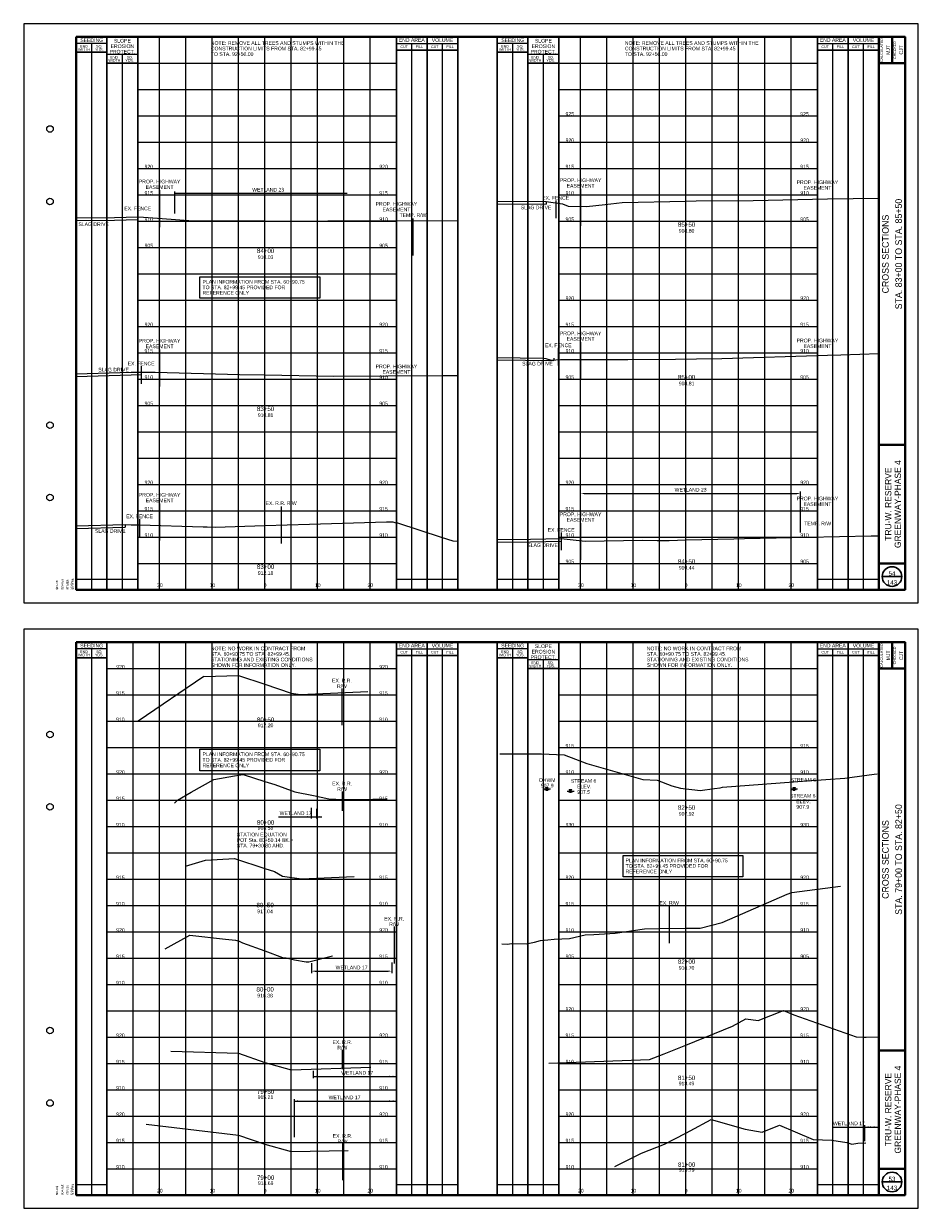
# Paper-space layout 'Layout1' of a CAD drawing. Header units: feet. Extents: x -1005 to 2379, y -670 to 6548.
# Tile 20 of 69: x -10 to 160, y 1608 to 1832. Entities that reach past the tile are written whole.
import ezdxf
from ezdxf.enums import TextEntityAlignment as Align

# ---------------------------------------------------------------- set-up
doc = ezdxf.new("R2010")
doc.units = ezdxf.units.FT
doc.header["$LTSCALE"] = 5
doc.header["$MEASUREMENT"] = 0
for name, pattern in [('DGN Style 2', [150.837143, 90.502286, -60.334857]), ('DGN Style 3', [211.172, 150.837143, -60.334857]), ('DGN Style 5', [105.586, 45.251143, -60.334857]), ('esmtmppr', [5.45, 1, -0.225, -0.225, 4]), ('esmtrrex', [4.75, 0.8, -0.325, -0.325, 0.8, -0.3, 0.8, -0.3, 0.8, -0.3]), ('esmtshpr', [5.35, 1, -0.175, -0.175, 4]), ('fenceex', [1, 0.85, -0.075, -0.075]), ('rowex', [4.85, 0.8, -0.375, -0.375, 0.8, -0.3, 0.8, -0.3, 0.8, -0.3])]:
    doc.linetypes.add(name, pattern=pattern)
for name, color, linetype, lineweight in [('DR_X_Storm_Sewer', 151, 'DGN Style 5', 0), ('DR_X_Text', 7, 'Continuous', 0), ('EV_Ecological_Text', 7, 'Continuous', 13), ('PV_X_Driveway', 7, 'DGN Style 5', 0), ('RD_X_Fence', 230, 'fenceex', 0), ('RW_P_Esmt_SH', 193, 'esmtshpr', 40), ('RW_P_Esmt_TMP', 193, 'esmtmppr', 40), ('RW_X_Esmt_RR', 6, 'esmtrrex', 30), ('RW_X_Fee_RW', 6, 'rowex', 30), ('SH_Border', 7, 'Continuous', 40), ('SH_Data', 7, 'Continuous', 0), ('SH_Major_Grid_Line', 254, 'Continuous', 13), ('SH_Text', 7, 'Continuous', 13), ('TX_P_5', 7, 'Continuous', 13), ('TX_P_Misc', 7, 'Continuous', 13), ('TX_X_5', 7, 'Continuous', 0), ('XS_X_Ground_Line', 3, 'DGN Style 2', 13)]:
    doc.layers.add(name, color=color, linetype=linetype, lineweight=lineweight)
doc.layers.add('SH_Cut_Line', color=7, linetype='DGN Style 3', lineweight=0, plot=False)
doc.styles.add('Slanted-Normal LS 0.50', font='font31.shx', dxfattribs={"height": 0.14})
doc.styles.add('Slanted-Normal LS 0.50_0', font='font31.shx')
doc.styles.add('Slanted-Sub Title', font='font31.shx', dxfattribs={"height": 0.17})
doc.styles.add('Style-CHAR_FAST_FONT', font='CHAR_FAST_FONT.shx')
doc.styles.add('Style-FONT1', font='FONT1.shx')
doc.styles.add('Style-font30', font='font30.shx')
doc.styles.add('Style-font31', font='font31.shx')
doc.styles.add('Style-font70', font='font70.shx')
doc.dimstyles.new('Dec-1  Slanted', dxfattribs={"dimtxt": 0.14, "dimasz": 0.14, "dimexe": 0.07, "dimexo": 0.07, "dimgap": 0.07, "dimtad": 1, "dimdec": 1, "dimzin": 3, "dimdsep": 46, "dimtxsty": 'Slanted-Normal LS 0.50', "dimcen": 0.09, "dimclrd": 97, "dimclre": 97, "dimclrt": 7, "dimadec": 1, "dimazin": 3, "dimtfac": 1, "dimtdec": 1, "dimtofl": 0, "dimtmove": 1, "dimatfit": 1, "dimfxl": 1, "dimtzin": 3, "dimlwd": 0, "dimlwe": 0, "dimarcsym": 0})
doc.dimstyles.get("Standard").update_dxf_attribs({"dimtxt": 0.18, "dimasz": 0.18, "dimexe": 0.18, "dimexo": 0.0625, "dimgap": 0.09, "dimtad": 0, "dimtih": 1, "dimtoh": 1, "dimdec": 4, "dimzin": 0, "dimdsep": 46, "dimtxsty": 'Standard', "dimcen": 0.09, "dimadec": 0, "dimazin": 0, "dimtfac": 1, "dimtdec": 4, "dimtofl": 0, "dimtmove": 0, "dimatfit": 3, "dimfxl": 1, "dimtolj": 1, "dimtzin": 0, "dimarcsym": 0})

# ---------------------------------------------------------------- blocks, each defined once
blk = doc.blocks.new('STAMP')
at = {"layer": 'TX_P_Misc', "linetype": 'Continuous', "lineweight": 13, "style": 'Style-CHAR_FAST_FONT'}
for s, p in [('$FILE$', (-0.773, 0)), ('$DATE$', (-0.573, 0)), ('$TIME$', (-0.373, 0)), ('$USER$', (-0.173, 0))]:
    blk.add_text(s, height=0.078, rotation=90, dxfattribs=at).set_placement(p, align=Align.TOP_LEFT)
blk = doc.blocks.new('XS POINT_120')
at = {"layer": 'RW_X_Esmt_RR', "linetype": 'DGN Style 3', "lineweight": 0}
blk.add_line((0, 3.5), (0, -3.5), dxfattribs=at)
blk = doc.blocks.new('XS POINT_121')
at = {"layer": 'RW_X_Esmt_RR', "linetype": 'DGN Style 3', "lineweight": 0}
blk.add_line((0, 3.5), (0, -3.5), dxfattribs=at)
blk = doc.blocks.new('XS POINT_436')
at = {"layer": 'RW_X_Esmt_RR', "linetype": 'DGN Style 3', "lineweight": 0}
blk.add_line((0, 3.5), (0, -3.5), dxfattribs=at)
blk = doc.blocks.new('*D956')
at = {"layer": 'Defpoints', "color": 0, "linetype": 'Continuous', "transparency": 16777216}
for p in [(44.66, 1654.43), (59.96, 1654.55), (59.96, 1652.54)]:
    blk.add_point(p, dxfattribs=at)
at = {"layer": 'EV_Ecological_Text', "color": 97, "linetype": 'Continuous', "lineweight": 0, "transparency": 16777216}
for p, q in [((44.66, 1654.08), (44.66, 1652.19)), ((59.96, 1654.2), (59.96, 1652.19))]:
    blk.add_line(p, q, dxfattribs=at)
at = {"layer": 'EV_Ecological_Text', "color": 0, "linetype": 'Continuous', "lineweight": -2, "transparency": 16777216}
blk.add_line((45.36, 1652.54), (59.26, 1652.54), dxfattribs=at)
at = {"layer": 'EV_Ecological_Text', "color": 0, "linetype": 'Continuous', "transparency": 16777216}
for points in [[(45.36, 1652.66), (45.36, 1652.43), (44.66, 1652.54)], [(59.26, 1652.66), (59.26, 1652.43), (59.96, 1652.54)]]:
    blk.add_solid(points, dxfattribs=at)
at = {"layer": 'EV_Ecological_Text', "color": 7, "linetype": 'Continuous', "lineweight": 0, "transparency": 16777216, "insert": (52.31, 1653.24), "char_height": 0.7, "attachment_point": 5, "style": 'Slanted-Normal LS 0.50_0'}
blk.add_mtext('WETLAND 17', dxfattribs=at)
blk = doc.blocks.new('XS POINT_476')
at = {"layer": 'RW_X_Fee_RW', "linetype": 'DGN Style 3', "lineweight": 0}
blk.add_line((0, 3.5), (0, -3.5), dxfattribs=at)
blk = doc.blocks.new('WSELEV_11')
at = {"layer": 'DR_X_Storm_Sewer', "linetype": 'Continuous'}
for p, q in [((-0.135, 0), (0.135, 0)), ((0, 0), (-0.053, 0.053)), ((-0.053, 0.053), (0.053, 0.053)), ((0, 0), (0.053, 0.053)), ((-0.085, -0.025), (0.085, -0.025)), ((-0.035, -0.05), (0.035, -0.05))]:
    blk.add_line(p, q, dxfattribs=at)
blk = doc.blocks.new('WSELEV_12')
at = {"layer": 'DR_X_Storm_Sewer', "linetype": 'Continuous'}
for p, q in [((-0.135, 0), (0.135, 0)), ((0, 0), (-0.053, 0.053)), ((-0.053, 0.053), (0.053, 0.053)), ((0, 0), (0.053, 0.053)), ((-0.085, -0.025), (0.085, -0.025)), ((-0.035, -0.05), (0.035, -0.05))]:
    blk.add_line(p, q, dxfattribs=at)
blk = doc.blocks.new('WSELEV_13')
at = {"layer": 'DR_X_Storm_Sewer', "linetype": 'Continuous'}
for p, q in [((-0.135, 0), (0.135, 0)), ((0, 0), (-0.053, 0.053)), ((-0.053, 0.053), (0.053, 0.053)), ((0, 0), (0.053, 0.053)), ((-0.085, -0.025), (0.085, -0.025)), ((-0.035, -0.05), (0.035, -0.05))]:
    blk.add_line(p, q, dxfattribs=at)
blk = doc.blocks.new('XS POINT_477')
at = {"layer": 'RW_X_Esmt_RR', "linetype": 'DGN Style 3', "lineweight": 0}
blk.add_line((0, 3.5), (0, -3.5), dxfattribs=at)
blk = doc.blocks.new('XS POINT_478')
at = {"layer": 'RW_P_Esmt_SH', "linetype": 'Continuous', "lineweight": 13}
blk.add_line((0, 3.5), (0, -3.5), dxfattribs=at)
blk = doc.blocks.new('XS POINT_479')
at = {"layer": 'RW_P_Esmt_SH', "linetype": 'Continuous', "lineweight": 13}
blk.add_line((0, 3.5), (0, -3.5), dxfattribs=at)
blk = doc.blocks.new('XS POINT_480')
at = {"layer": 'RW_P_Esmt_SH', "linetype": 'Continuous', "lineweight": 13}
blk.add_line((0, 3.5), (0, -3.5), dxfattribs=at)
blk = doc.blocks.new('XS POINT_481')
at = {"layer": 'RW_P_Esmt_TMP', "linetype": 'Continuous', "lineweight": 13}
blk.add_line((0, 3.5), (0, -3.5), dxfattribs=at)
blk = doc.blocks.new('XS POINT_482')
at = {"layer": 'RW_P_Esmt_SH', "linetype": 'Continuous', "lineweight": 13}
blk.add_line((0, 3.5), (0, -3.5), dxfattribs=at)
blk = doc.blocks.new('XS POINT_483')
at = {"layer": 'RW_P_Esmt_SH', "linetype": 'Continuous', "lineweight": 13}
blk.add_line((0, 3.5), (0, -3.5), dxfattribs=at)
blk = doc.blocks.new('XS POINT_484')
at = {"layer": 'RW_P_Esmt_TMP', "linetype": 'Continuous', "lineweight": 13}
blk.add_line((0, 3.5), (0, -3.5), dxfattribs=at)
blk = doc.blocks.new('XS POINT_485')
at = {"layer": 'RW_P_Esmt_SH', "linetype": 'Continuous', "lineweight": 13}
blk.add_line((0, 3.5), (0, -3.5), dxfattribs=at)
blk = doc.blocks.new('XS POINT_486')
at = {"layer": 'RW_P_Esmt_SH', "linetype": 'Continuous', "lineweight": 13}
blk.add_line((0, 3.5), (0, -3.5), dxfattribs=at)
blk = doc.blocks.new('*D1021')
at = {"layer": 'Defpoints', "color": 0, "linetype": 'Continuous', "transparency": 16777216}
for p in [(137.63, 1743.28), (137.63, 1735.53), (95.83, 1734.55)]:
    blk.add_point(p, dxfattribs=at)
at = {"layer": 'EV_Ecological_Text', "color": 97, "linetype": 'Continuous', "lineweight": 0, "transparency": 16777216}
for p, q in [((95.83, 1734.9), (95.83, 1743.63)), ((96.53, 1743.28), (136.93, 1743.28)), ((137.63, 1735.88), (137.63, 1743.63))]:
    blk.add_line(p, q, dxfattribs=at)
at = {"layer": 'EV_Ecological_Text', "color": 97, "linetype": 'Continuous', "transparency": 16777216}
for points in [[(96.53, 1743.39), (96.53, 1743.16), (95.83, 1743.28)], [(136.93, 1743.39), (136.93, 1743.16), (137.63, 1743.28)]]:
    blk.add_solid(points, dxfattribs=at)
at = {"layer": 'EV_Ecological_Text', "color": 7, "linetype": 'Continuous', "lineweight": 0, "transparency": 16777216, "insert": (116.73, 1743.98), "char_height": 0.7, "attachment_point": 5, "style": 'Slanted-Normal LS 0.50_0'}
blk.add_mtext('WETLAND 23', dxfattribs=at)
blk = doc.blocks.new('XS POINT_487')
at = {"layer": 'RW_P_Esmt_SH', "linetype": 'Continuous', "lineweight": 13}
blk.add_line((0, 3.5), (0, -3.5), dxfattribs=at)
blk = doc.blocks.new('XS POINT_488')
at = {"layer": 'RW_P_Esmt_SH', "linetype": 'Continuous', "lineweight": 13}
blk.add_line((0, 3.5), (0, -3.5), dxfattribs=at)
blk = doc.blocks.new('XS POINT_489')
at = {"layer": 'RW_P_Esmt_SH', "linetype": 'Continuous', "lineweight": 13}
blk.add_line((0, 3.5), (0, -3.5), dxfattribs=at)
blk = doc.blocks.new('XS POINT_490')
at = {"layer": 'RW_P_Esmt_SH', "linetype": 'Continuous', "lineweight": 13}
blk.add_line((0, 3.5), (0, -3.5), dxfattribs=at)

psp = doc.layouts.get("Layout1")

# ---------------------------------------------------------------- linework, layer by layer
at = {"layer": 'EV_Ecological_Text', "color": 97, "linetype": 'Continuous', "lineweight": 0}
for p, q in [((18.71, 1796.47), (18.71, 1800.62)), ((51.44, 1800.27), (18.71, 1800.27)), ((44.63, 1683.55), (44.63, 1681.51)), ((45.63, 1683.35), (45.63, 1681.51)), ((38.45, 1681.86), (46.63, 1681.86)), ((45.03, 1633.58), (45.03, 1632.19)), ((45.03, 1632.54), (60.83, 1632.54)), ((41.43, 1620.99), (41.43, 1628.22)), ((41.43, 1627.87), (60.83, 1627.87)), ((143.75, 1622.93), (152.23, 1622.93)), ((149.86, 1620.25), (149.86, 1623.28))]:
    psp.add_line(p, q, dxfattribs=at)
at = {"layer": 'EV_Ecological_Text', "color": 4, "linetype": 'Continuous', "lineweight": 0}
for points in [[(19.41, 1800.13), (18.71, 1800.27), (19.41, 1800.41)], [(46.33, 1681.72), (45.63, 1681.86), (46.33, 1682)], [(45.73, 1632.4), (45.03, 1632.54), (45.73, 1632.68)], [(42.13, 1627.73), (41.43, 1627.87), (42.13, 1628.01)], [(150.56, 1622.79), (149.86, 1622.93), (150.56, 1623.07)]]:
    psp.add_solid(points, dxfattribs=at)
at = {"layer": 'EV_Ecological_Text', "color": 4, "linetype": 'Continuous', "lineweight": 0, "extrusion": (0, 0, -1)}
for points in [[(-50.04, 1800.41), (-50.74, 1800.27), (-50.04, 1800.13)], [(-50.74, 1800.41), (-51.44, 1800.27), (-50.74, 1800.13)], [(-43.93, 1682), (-44.63, 1681.86), (-43.93, 1681.72)], [(-59.43, 1632.68), (-60.13, 1632.54), (-59.43, 1632.4)], [(-60.13, 1632.68), (-60.83, 1632.54), (-60.13, 1632.4)], [(-59.43, 1628.01), (-60.13, 1627.87), (-59.43, 1627.73)], [(-60.13, 1628.01), (-60.83, 1627.87), (-60.13, 1627.73)], [(-150.83, 1623.07), (-151.53, 1622.93), (-150.83, 1622.79)], [(-151.53, 1623.07), (-152.23, 1622.93), (-151.53, 1622.79)]]:
    psp.add_solid(points, dxfattribs=at)
at = {"layer": 'PV_X_Driveway'}
for p, q in [((89.31, 1798.7), (89.31, 1798.2)), ((11.67, 1795.81), (11.67, 1795.31)), ((90.74, 1769), (90.74, 1768.5)), ((12.31, 1766.34), (12.31, 1765.84)), ((9.26, 1737.39), (9.26, 1736.89)), ((92.12, 1734.74), (92.12, 1734.24))]:
    psp.add_line(p, q, dxfattribs=at)
at = {"layer": 'PV_X_Driveway', "flags": 128}
for points in [[(80, 1798.3), (89.31, 1798.2)], [(0, 1795.12), (7.23, 1795.2), (11.67, 1795.31), (11.67, 1795.31)], [(80, 1768.63), (90.74, 1768.5), (90.74, 1768.5)], [(0, 1765.51), (10.44, 1765.81), (12.31, 1765.84)], [(0, 1736.61), (9.26, 1736.89), (9.26, 1736.89)], [(80, 1734.05), (86.31, 1734.09), (92.12, 1734.24), (92.12, 1734.24)]]:
    psp.add_lwpolyline(points, dxfattribs=at)
at = {"layer": 'RD_X_Fence'}
for p, q in [((91.09, 1798.91), (91.09, 1795.57)), ((11.67, 1796.9), (11.67, 1793.56)), ((91.57, 1770.91), (91.57, 1767.56)), ((12.31, 1767.44), (12.31, 1764.1)), ((12.02, 1738.42), (12.02, 1735.08)), ((92.12, 1735.84), (92.12, 1732.5))]:
    psp.add_line(p, q, dxfattribs=at)
at = {"layer": 'RW_X_Esmt_RR', "linetype": 'DGN Style 3', "lineweight": 0}
for p, q in [((50.51, 1686.69), (50.51, 1683.01)), ((50.55, 1637.59), (50.55, 1633.91))]:
    psp.add_line(p, q, dxfattribs=at)
at = {"layer": 'SH_Border', "color": 7, "linetype": 'Continuous', "lineweight": 40}
for p, q in [((152.5, 1725), (152.5, 1830)), ((155, 1830), (155, 1825)), ((152.5, 1825), (157.5, 1825)), ((152.5, 1752.5), (157.5, 1752.5)), ((152.5, 1730), (157.5, 1730)), ((152.5, 1610), (152.5, 1715)), ((155, 1715), (155, 1710)), ((152.5, 1710), (157.5, 1710)), ((152.5, 1637.5), (157.5, 1637.5)), ((152.5, 1615), (157.5, 1615))]:
    psp.add_line(p, q, dxfattribs=at)
at = {"layer": 'SH_Border', "color": 7, "linetype": 'Continuous', "lineweight": 40, "flags": 128}
for points in [[(0, 1830), (157.5, 1830), (157.5, 1725), (0, 1725), (0, 1830)], [(0, 1715), (157.5, 1715), (157.5, 1610), (0, 1610), (0, 1715)]]:
    psp.add_lwpolyline(points, close=True, dxfattribs=at)
at = {"layer": 'SH_Border', "color": 7, "linetype": 'Continuous', "lineweight": 0}
for centre in [(-5, 1812.5), (-5, 1798.75), (-5, 1756.25), (-5, 1742.5), (-5, 1697.5), (-5, 1683.75), (-5, 1641.25), (-5, 1627.5)]:
    psp.add_circle(centre, 0.625, dxfattribs=at)
at = {"layer": 'SH_Cut_Line', "color": 7, "linetype": 'DGN Style 3', "lineweight": 0, "flags": 128}
for points in [[(-10, 1722.5), (160, 1722.5), (160, 1832.5), (-10, 1832.5), (-10, 1722.5)], [(-10, 1607.5), (160, 1607.5), (160, 1717.5), (-10, 1717.5), (-10, 1607.5)]]:
    psp.add_lwpolyline(points, close=True, dxfattribs=at)
at = {"layer": 'SH_Data', "color": 7, "linetype": 'Continuous', "lineweight": 30}
for p, q in [((5.83, 1725), (5.83, 1830)), ((11.66, 1725), (11.66, 1830)), ((60.83, 1725), (60.83, 1830)), ((66.67, 1725), (66.67, 1830)), ((72.5, 1725), (72.5, 1830)), ((80, 1725), (80, 1830)), ((85.83, 1725), (85.83, 1830)), ((91.66, 1725), (91.66, 1830)), ((140.83, 1725), (140.83, 1830)), ((146.67, 1725), (146.67, 1830)), ((5.83, 1827.08), (0, 1827.08)), ((60.83, 1827.5), (72.5, 1827.5)), ((85.83, 1827.08), (80, 1827.08)), ((140.83, 1827.5), (152.5, 1827.5)), ((11.66, 1825), (5.83, 1825)), ((91.66, 1825), (85.83, 1825)), ((153.12, 1727.5), (156.88, 1727.5)), ((5.83, 1610), (5.83, 1715)), ((60.83, 1610), (60.83, 1715)), ((66.67, 1610), (66.67, 1715)), ((72.5, 1610), (72.5, 1715)), ((80, 1610), (80, 1715)), ((85.83, 1610), (85.83, 1715)), ((91.66, 1610), (91.66, 1715)), ((140.83, 1610), (140.83, 1715)), ((146.67, 1610), (146.67, 1715)), ((60.83, 1712.5), (72.5, 1712.5)), ((140.83, 1712.5), (152.5, 1712.5)), ((5.83, 1712.08), (0, 1712.08)), ((85.83, 1712.08), (80, 1712.08)), ((91.66, 1710), (85.83, 1710)), ((153.12, 1612.5), (156.88, 1612.5))]:
    psp.add_line(p, q, dxfattribs=at)
at = {"layer": 'SH_Data', "color": 7, "linetype": 'Continuous', "lineweight": 0}
for p, q in [((5.83, 1828.75), (0, 1828.75)), ((60.83, 1828.75), (72.5, 1828.75)), ((85.83, 1828.75), (80, 1828.75)), ((140.83, 1828.75), (152.5, 1828.75)), ((11.66, 1826.67), (5.83, 1826.67)), ((91.66, 1826.67), (85.83, 1826.67)), ((5.83, 1713.75), (0, 1713.75)), ((60.83, 1713.75), (72.5, 1713.75)), ((85.83, 1713.75), (80, 1713.75)), ((140.83, 1713.75), (152.5, 1713.75)), ((91.66, 1711.67), (85.83, 1711.67))]:
    psp.add_line(p, q, dxfattribs=at)
at = {"layer": 'SH_Data', "color": 7, "linetype": 'Continuous', "lineweight": 13}
for p, q in [((2.92, 1725), (2.92, 1828.75)), ((63.75, 1725), (63.75, 1828.75)), ((69.58, 1725), (69.58, 1828.75)), ((82.92, 1725), (82.92, 1828.75)), ((143.75, 1725), (143.75, 1828.75)), ((149.58, 1725), (149.58, 1828.75)), ((8.75, 1725), (8.75, 1826.67)), ((88.75, 1725), (88.75, 1826.67)), ((0, 1727), (11.66, 1727)), ((60.83, 1727), (72.5, 1727)), ((80, 1727), (91.66, 1727)), ((140.83, 1727), (152.5, 1727)), ((2.92, 1610), (2.92, 1713.75)), ((63.75, 1610), (63.75, 1713.75)), ((69.58, 1610), (69.58, 1713.75)), ((82.92, 1610), (82.92, 1713.75)), ((143.75, 1610), (143.75, 1713.75)), ((149.58, 1610), (149.58, 1713.75)), ((88.75, 1610), (88.75, 1711.67)), ((0, 1612), (5.83, 1612)), ((60.83, 1612), (72.5, 1612)), ((80, 1612), (91.66, 1612)), ((140.83, 1612), (152.5, 1612))]:
    psp.add_line(p, q, dxfattribs=at)
at = {"layer": 'SH_Data', "color": 7, "linetype": 'Continuous', "lineweight": 30}
for centre in [(155, 1727.5), (155, 1612.5)]:
    psp.add_circle(centre, 1.87, dxfattribs=at)
at = {"layer": 'SH_Major_Grid_Line', "color": 254, "linetype": 'Continuous', "lineweight": 13}
for p, q in [((15.83, 1725), (15.83, 1830)), ((20.83, 1725), (20.83, 1830)), ((25.83, 1725), (25.83, 1830)), ((30.83, 1725), (30.83, 1830)), ((35.83, 1725), (35.83, 1830)), ((40.83, 1725), (40.83, 1830)), ((45.83, 1725), (45.83, 1830)), ((50.83, 1725), (50.83, 1830)), ((55.83, 1725), (55.83, 1830)), ((95.83, 1725), (95.83, 1830)), ((100.83, 1725), (100.83, 1830)), ((105.83, 1725), (105.83, 1830)), ((110.83, 1725), (110.83, 1830)), ((115.83, 1725), (115.83, 1830)), ((120.83, 1725), (120.83, 1830)), ((125.83, 1725), (125.83, 1830)), ((130.83, 1725), (130.83, 1830)), ((135.83, 1725), (135.83, 1830)), ((11.66, 1825), (60.83, 1825)), ((91.66, 1825), (140.83, 1825)), ((11.66, 1820), (60.83, 1820)), ((91.66, 1820), (140.83, 1820)), ((11.66, 1815), (60.83, 1815)), ((91.66, 1815), (140.83, 1815)), ((11.66, 1810), (60.83, 1810)), ((91.66, 1810), (140.83, 1810)), ((11.66, 1805), (60.83, 1805)), ((91.66, 1805), (140.83, 1805)), ((11.66, 1800), (60.83, 1800)), ((91.66, 1800), (140.83, 1800)), ((11.66, 1795), (60.83, 1795)), ((91.66, 1795), (140.83, 1795)), ((11.66, 1790), (60.83, 1790)), ((91.66, 1790), (140.83, 1790)), ((11.66, 1785), (60.83, 1785)), ((91.66, 1785), (140.83, 1785)), ((11.66, 1780), (60.83, 1780)), ((91.66, 1780), (140.83, 1780)), ((11.66, 1775), (60.83, 1775)), ((91.66, 1775), (140.83, 1775)), ((11.66, 1770), (60.83, 1770)), ((91.66, 1770), (140.83, 1770)), ((11.66, 1765), (60.83, 1765)), ((91.66, 1765), (140.83, 1765)), ((11.66, 1760), (60.83, 1760)), ((91.66, 1760), (140.83, 1760)), ((11.66, 1755), (60.83, 1755)), ((91.66, 1755), (140.83, 1755)), ((11.66, 1750), (60.83, 1750)), ((91.66, 1750), (140.83, 1750)), ((11.66, 1745), (60.83, 1745)), ((91.66, 1745), (140.83, 1745)), ((11.66, 1740), (60.83, 1740)), ((91.66, 1740), (140.83, 1740)), ((11.66, 1735), (60.83, 1735)), ((91.66, 1735), (140.83, 1735)), ((11.66, 1730), (60.83, 1730)), ((91.66, 1730), (140.83, 1730)), ((10.83, 1610), (10.83, 1715)), ((15.83, 1610), (15.83, 1715)), ((20.83, 1610), (20.83, 1715)), ((25.83, 1610), (25.83, 1715)), ((30.83, 1610), (30.83, 1715)), ((35.83, 1610), (35.83, 1715)), ((40.83, 1610), (40.83, 1715)), ((45.83, 1610), (45.83, 1715)), ((50.83, 1610), (50.83, 1715)), ((55.83, 1610), (55.83, 1715)), ((95.83, 1610), (95.83, 1715)), ((100.83, 1610), (100.83, 1715)), ((105.83, 1610), (105.83, 1715)), ((110.83, 1610), (110.83, 1715)), ((115.83, 1610), (115.83, 1715)), ((120.83, 1610), (120.83, 1715)), ((125.83, 1610), (125.83, 1715)), ((130.83, 1610), (130.83, 1715)), ((135.83, 1610), (135.83, 1715)), ((5.83, 1710), (60.83, 1710)), ((91.66, 1710), (140.83, 1710)), ((5.83, 1705), (60.83, 1705)), ((91.66, 1705), (140.83, 1705)), ((5.83, 1700), (60.83, 1700)), ((91.66, 1700), (140.83, 1700)), ((5.83, 1695), (60.83, 1695)), ((91.66, 1695), (140.83, 1695)), ((5.83, 1690), (60.83, 1690)), ((91.66, 1690), (140.83, 1690)), ((5.83, 1685), (60.83, 1685)), ((91.66, 1685), (140.83, 1685)), ((5.83, 1680), (60.83, 1680)), ((91.66, 1680), (140.83, 1680)), ((5.83, 1675), (60.83, 1675)), ((91.66, 1675), (140.83, 1675)), ((5.83, 1670), (60.83, 1670)), ((91.66, 1670), (140.83, 1670)), ((5.83, 1665), (60.83, 1665)), ((91.66, 1665), (140.83, 1665)), ((5.83, 1660), (60.83, 1660)), ((91.66, 1660), (140.83, 1660)), ((5.83, 1655), (60.83, 1655)), ((91.66, 1655), (140.83, 1655)), ((5.83, 1650), (60.83, 1650)), ((91.66, 1650), (140.83, 1650)), ((5.83, 1645), (60.83, 1645)), ((91.66, 1645), (140.83, 1645)), ((5.83, 1640), (60.83, 1640)), ((91.66, 1640), (140.83, 1640)), ((5.83, 1635), (60.83, 1635)), ((91.66, 1635), (140.83, 1635)), ((5.83, 1630), (60.83, 1630)), ((91.66, 1630), (140.83, 1630)), ((5.83, 1625), (60.83, 1625)), ((91.66, 1625), (140.83, 1625)), ((5.83, 1620), (60.83, 1620)), ((91.66, 1620), (140.83, 1620)), ((5.83, 1615), (60.83, 1615)), ((91.66, 1615), (140.83, 1615))]:
    psp.add_line(p, q, dxfattribs=at)
at = {"layer": 'TX_P_5', "flags": 128}
for points in [[(23.5, 1784.44), (46.27, 1784.44), (46.27, 1780.35), (23.5, 1780.35), (23.5, 1784.44)], [(23.5, 1694.7), (46.27, 1694.7), (46.27, 1690.61), (23.5, 1690.61), (23.5, 1694.7)], [(103.89, 1674.53), (126.66, 1674.53), (126.66, 1670.45), (103.89, 1670.45), (103.89, 1674.53)]]:
    psp.add_lwpolyline(points, close=True, dxfattribs=at)
at = {"layer": 'XS_X_Ground_Line'}
psp.add_line((24.22, 1708.51), (11.78, 1700.01), dxfattribs=at)
at = {"layer": 'XS_X_Ground_Line', "flags": 128}
for points in [[(80, 1798.8), (89.31, 1798.7), (92.39, 1798.27), (93.44, 1797.85), (96.92, 1797.76), (100.52, 1798.15), (103.74, 1798.52), (115.83, 1798.8), (117.78, 1798.85), (128.64, 1798.94), (142.75, 1799.23), (152.5, 1799.37)], [(0, 1795.62), (7.23, 1795.7), (11.67, 1795.81), (12.74, 1795.76), (16.29, 1795.51), (22.21, 1795.08), (35.83, 1795.03), (43.2, 1795), (47.82, 1795.03), (54.23, 1795.05), (72.5, 1795.14)], [(80, 1769.1), (88.74, 1769), (89.25, 1768.91), (90.22, 1768.61), (92.01, 1768.69), (104.78, 1768.7), (113.83, 1768.81), (117.82, 1768.86), (122.67, 1768.93), (142.74, 1769.56), (145.26, 1769.61), (152.5, 1769.83)], [(0, 1766.01), (10.44, 1766.31), (12.31, 1766.34), (15, 1766.31), (31.02, 1765.9), (35.83, 1765.81), (48.82, 1765.55), (69.58, 1765.66), (72.5, 1765.71)], [(0, 1737.11), (9.26, 1737.39), (10.43, 1737.34), (12.02, 1737.33), (24.11, 1736.91), (24.86, 1736.91), (26.36, 1736.87), (35.83, 1737.18), (44.28, 1737.46), (58.95, 1737.86), (60.15, 1737.87), (60.51, 1737.75), (61.05, 1737.72), (69.34, 1734.97), (71.57, 1734.29), (72.5, 1734.22)], [(80, 1734.55), (86.31, 1734.59), (92.12, 1734.74), (96.68, 1734.23), (107.58, 1734.4), (110.36, 1734.33), (112.68, 1734.37), (115.83, 1734.45), (124.95, 1734.67), (126.96, 1734.71), (151.05, 1735.2), (152.5, 1735.25)], [(24.22, 1708.51), (30.83, 1708.7), (35.83, 1707.05), (40.83, 1705.35), (42.61, 1705.12), (55.41, 1705.68)], [(80.47, 1693.83), (80.73, 1693.83), (84.76, 1693.79), (88.42, 1693.79), (92.72, 1693.65), (97, 1691.98), (107.63, 1688.92), (110.39, 1688.79), (113.18, 1687.73), (114.8, 1687.3), (115.83, 1687.19), (117.51, 1687.01), (118.54, 1686.84), (121.26, 1687.22), (122.33, 1687.34), (122.78, 1687.48), (138.8, 1688.69), (146.05, 1689.23), (151.6, 1689.97), (152.16, 1690.01)], [(18.64, 1684.48), (19.2, 1684.99), (21.84, 1686.56), (26.16, 1688.94), (30.04, 1689.63), (31.69, 1689.87), (35.83, 1688.58), (37.7, 1688), (41.5, 1686.6), (45.09, 1685.91), (47.98, 1685.3), (49.31, 1685.22), (53.61, 1685.17), (59.1, 1685.25)], [(20.78, 1672.48), (24.54, 1673.6), (30.06, 1673.93), (35.83, 1672.04), (37.64, 1671.45), (39.17, 1670.56), (42.76, 1670.11), (52.8, 1670.54)], [(80.88, 1657.74), (81.85, 1657.67), (82.74, 1657.81), (85.51, 1657.76), (87.09, 1658.02), (88.21, 1658.34), (89.6, 1658.49), (90.78, 1658.59), (93.7, 1658.74), (96.68, 1659.42), (98.32, 1659.52), (102.42, 1659.77), (107.95, 1660.56), (110.71, 1660.65), (115.83, 1660.7), (118.52, 1660.73), (122.75, 1661.76), (135.1, 1667.14), (135.95, 1667.48), (145.21, 1668.69)], [(16.91, 1656.79), (21.56, 1659.35), (28.33, 1658.6), (30.25, 1658.41), (30.92, 1658.24), (31.56, 1657.95), (35.83, 1656.38), (39.19, 1655.13), (39.87, 1655.05), (41.49, 1654.68), (43.7, 1654.3), (44.16, 1654.3), (48.71, 1655.46)], [(89.77, 1635.06), (108.94, 1635.75), (111.73, 1636.82), (115.83, 1638.49), (124.7, 1642.09), (127.22, 1643.46), (129.58, 1643.16), (134.37, 1645.1), (136.34, 1644.27), (148.19, 1640.08), (149.51, 1640.01), (150.07, 1640.02), (152.5, 1640.09)], [(17.95, 1637.33), (30.83, 1636.95), (35.83, 1635.21), (40.83, 1633.79), (55.94, 1634.29)], [(13.3, 1623.47), (30.83, 1621.37), (35.83, 1619.69), (40.83, 1618.29), (51.68, 1618.51)], [(102.33, 1615.47), (107.41, 1617.99), (111.8, 1619.67), (115.83, 1621.79), (116.66, 1622.22), (120.64, 1624.38), (127.1, 1622.54), (130.33, 1621.97), (133.62, 1623.27), (136.57, 1622.04), (140.03, 1620.59), (143.55, 1620.42), (146.41, 1620.01), (147.38, 1619.69), (148.51, 1619.9), (150, 1619.91)]]:
    psp.add_lwpolyline(points, dxfattribs=at)

# ---------------------------------------------------------------- block references
at = {"layer": 'DR_X_Storm_Sewer', "linetype": 'Continuous', "xscale": 5, "yscale": 5, "zscale": 5}
for name, p in [('WSELEV_13', (89.41, 1687.16)), ('WSELEV_12', (93.92, 1686.76)), ('WSELEV_11', (136.39, 1687.18))]:
    psp.add_blockref(name, p, dxfattribs=at)
at = {"layer": 'RW_P_Esmt_SH', "linetype": 'Continuous', "lineweight": 13}
for name, p in [('XS POINT_482', (15.83, 1797.37)), ('XS POINT_489', (95.83, 1797.62)), ('XS POINT_490', (140.83, 1797.23)), ('XS POINT_483', (60.83, 1793.12)), ('XS POINT_487', (95.83, 1768.53)), ('XS POINT_480', (15.83, 1767.12)), ('XS POINT_488', (140.83, 1767.17)), ('XS POINT_479', (60.83, 1762.25)), ('XS POINT_478', (15.83, 1737.86)), ('XS POINT_486', (140.83, 1737.16)), ('XS POINT_485', (95.83, 1734.16))]:
    psp.add_blockref(name, p, dxfattribs=at)
at = {"layer": 'RW_P_Esmt_TMP', "linetype": 'Continuous', "lineweight": 13}
for name, p in [('XS POINT_481', (63.92, 1791.99)), ('XS POINT_484', (140.83, 1733.41))]:
    psp.add_blockref(name, p, dxfattribs=at)
at = {"layer": 'RW_X_Esmt_RR', "linetype": 'DGN Style 3', "lineweight": 0}
for name, p in [('XS POINT_477', (38.92, 1737.28)), ('XS POINT_121', (50.47, 1702.75)), ('XS POINT_436', (60.4, 1657.52)), ('XS POINT_120', (50.59, 1616.34))]:
    psp.add_blockref(name, p, dxfattribs=at)
at = {"layer": 'RW_X_Fee_RW', "linetype": 'DGN Style 3', "lineweight": 0}
psp.add_blockref('XS POINT_476', (112.65, 1661.35), dxfattribs=at)
at = {"layer": 'TX_P_Misc', "linetype": 'Continuous', "lineweight": 13, "xscale": 5, "yscale": 5, "zscale": 5}
for p in [(0, 1725), (0, 1610)]:
    psp.add_blockref('STAMP', p, dxfattribs=at)

# ---------------------------------------------------------------- texts
at = {"layer": 'DR_X_Text', "char_height": 0.7, "attachment_point": 8, "style": 'Slanted-Normal LS 0.50'}
for s, insert, line_spacing_factor in [('OHWM\\P907.9', (89.48, 1687.43), 0.9), ('STREAM 6\\P ELEV.\\P907.5', (96.4, 1686.21), 0.9), ('STREAM 6\\P ', (138.13, 1687.68), 0.72), ('STREAM 6\\P ELEV.\\P907.9', (138.04, 1683.39), 0.9)]:
    psp.add_mtext(s, dxfattribs=dict(at, insert=insert, line_spacing_factor=line_spacing_factor))
at = {"layer": 'EV_Ecological_Text', "color": 7, "linetype": 'Continuous', "lineweight": 0, "style": 'Slanted-Normal LS 0.50'}
for s, p in [('WETLAND 23', (36.46, 1800.97)), ('WETLAND 17', (41.67, 1682.54)), ('WETLAND 17', (53.38, 1633.24)), ('WETLAND 17', (50.97, 1628.57)), ('WETLAND 17', (146.81, 1623.63))]:
    psp.add_text(s, height=0.7, dxfattribs=at).set_placement(p, align=Align.MIDDLE_CENTER)
at = {"layer": 'RD_X_Fence', "char_height": 0.7, "attachment_point": 2, "line_spacing_factor": 0.9, "style": 'Style-font31'}
for insert in [(11.67, 1797.76), (91.09, 1799.77), (91.57, 1771.76), (12.31, 1768.29), (12.02, 1739.28), (92.12, 1736.69)]:
    psp.add_mtext('EX. FENCE', dxfattribs=dict(at, insert=insert))
at = {"layer": 'RW_P_Esmt_SH', "linetype": 'Continuous', "lineweight": 13, "char_height": 0.7, "attachment_point": 2, "line_spacing_factor": 0.9, "style": 'Style-font31'}
for insert in [(15.83, 1802.87), (95.83, 1803.12), (140.83, 1802.73), (60.83, 1798.62), (95.83, 1774.03), (15.83, 1772.62), (140.83, 1772.67), (60.83, 1767.75), (15.83, 1743.36), (140.83, 1742.66), (95.83, 1739.66)]:
    psp.add_mtext('PROP. HIGHWAY\\PEASEMENT', dxfattribs=dict(at, insert=insert))
at = {"layer": 'RW_P_Esmt_TMP', "linetype": 'Continuous', "lineweight": 13, "style": 'Style-font31'}
for p in [(63.97, 1796.49), (140.88, 1737.91)]:
    psp.add_text('TEMP. R/W', height=0.7, dxfattribs=at).set_placement(p, align=Align.TOP_CENTER)
at = {"layer": 'RW_X_Esmt_RR', "linetype": 'DGN Style 3', "lineweight": 0, "insert": (38.92, 1741.78), "char_height": 0.7, "attachment_point": 2, "line_spacing_factor": 0.66, "style": 'Style-font31'}
psp.add_mtext('EX. R.R. R/W\\P', dxfattribs=at)
at = {"layer": 'RW_X_Esmt_RR', "linetype": 'Continuous', "lineweight": 0, "char_height": 0.7, "attachment_point": 8, "line_spacing_factor": 0.9, "style": 'Style-font31'}
for insert in [(50.47, 1706.32), (50.51, 1686.76), (60.4, 1661.09), (50.55, 1637.65), (50.59, 1619.83)]:
    psp.add_mtext('EX. R.R.\\PR/W', dxfattribs=dict(at, insert=insert))
at = {"layer": 'RW_X_Fee_RW', "linetype": 'Continuous', "lineweight": 0, "insert": (112.65, 1665.85), "char_height": 0.7, "attachment_point": 2, "line_spacing_factor": 0.66, "style": 'Style-font31'}
psp.add_mtext('EX. R/W\\P', dxfattribs=at)
at = {"layer": 'SH_Border', "color": 7, "linetype": 'Continuous', "lineweight": 0, "style": 'Style-FONT1'}
for p in [(-0.38, 1725), (-0.38, 1610)]:
    psp.add_text('`````', height=0.625, rotation=90, dxfattribs=at).set_placement(p)
at = {"layer": 'SH_Data', "color": 7, "linetype": 'Continuous', "lineweight": 13, "style": 'Style-font30'}
for s, p in [('SEEDING', (2.92, 1829.38)), ('END AREA', (63.75, 1829.4)), ('VOLUME', (69.59, 1829.38)), ('SEEDING', (82.92, 1829.38)), ('END AREA', (143.75, 1829.4)), ('VOLUME', (149.59, 1829.38)), ('SEEDING', (2.92, 1714.38)), ('END AREA', (63.75, 1714.4)), ('VOLUME', (69.59, 1714.38)), ('SEEDING', (82.92, 1714.38)), ('END AREA', (143.75, 1714.4)), ('VOLUME', (149.59, 1714.38))]:
    psp.add_text(s, height=0.7, dxfattribs=at).set_placement(p, align=Align.MIDDLE_CENTER)
at = {"layer": 'SH_Data', "color": 7, "linetype": 'Continuous', "lineweight": 0, "style": 'Style-font30'}
for s, p in [('CALCULATED', (152.76, 1827.5)), ('CHECKED', (155.26, 1827.5)), ('CALCULATED', (152.76, 1712.5)), ('CHECKED', (155.26, 1712.5))]:
    psp.add_text(s, height=0.5, rotation=90, dxfattribs=at).set_placement(p, align=Align.TOP_CENTER)
for s, p in [('CUT', (62.29, 1828.12)), ('FILL', (65.21, 1828.12)), ('CUT', (68.13, 1828.12)), ('FILL', (71.04, 1828.12)), ('CUT', (142.29, 1828.12)), ('FILL', (145.21, 1828.12)), ('CUT', (148.13, 1828.12)), ('FILL', (151.04, 1828.12)), ('CUT', (62.29, 1713.12)), ('FILL', (65.21, 1713.12)), ('CUT', (68.13, 1713.12)), ('FILL', (71.04, 1713.12)), ('CUT', (142.29, 1713.12)), ('FILL', (145.21, 1713.12)), ('CUT', (148.13, 1713.12)), ('FILL', (151.04, 1713.12))]:
    psp.add_text(s, height=0.5, dxfattribs=at).set_placement(p, align=Align.MIDDLE_CENTER)
at = {"layer": 'SH_Data', "color": 7, "linetype": 'Continuous', "lineweight": 13, "style": 'Style-font30'}
for s, p in [('MJT', (154.6, 1827.52)), ('CJT', (157.1, 1827.52)), ('MJT', (154.6, 1712.52)), ('CJT', (157.1, 1712.52))]:
    psp.add_text(s, height=0.7, rotation=90, dxfattribs=at).set_placement(p, align=Align.CENTER)
at = {"layer": 'SH_Data', "color": 7, "linetype": 'Continuous', "lineweight": 0, "style": 'Style-font70'}
for s, p in [('STA. 83+00 TO STA. 85+50', (156.26, 1788.75)), ('CROSS SECTIONS', (153.75, 1788.75)), ('STA. 79+00 TO STA. 82+50', (156.26, 1673.75)), ('CROSS SECTIONS', (153.75, 1673.75))]:
    psp.add_text(s, height=1.25, rotation=90, dxfattribs=at).set_placement(p, align=Align.MIDDLE_CENTER)
at = {"layer": 'SH_Data', "color": 7, "linetype": 'Continuous', "lineweight": 13, "char_height": 0.7, "attachment_point": 5, "line_spacing_factor": 0.892896, "style": 'Style-font30'}
for insert in [(8.75, 1828.22), (88.75, 1828.22), (88.75, 1713.22)]:
    psp.add_mtext('SLOPE\\PEROSION\\PPROTECT.', dxfattribs=dict(at, insert=insert))
at = {"layer": 'SH_Data', "color": 7, "linetype": 'Continuous', "lineweight": 0, "char_height": 0.7, "attachment_point": 5, "line_spacing_factor": 0.728571, "style": 'Style-font30'}
for s, insert in [('\\H0.714286x;END\\PWIDTH', (1.46, 1827.9)), ('\\H0.714286x;SQ.\\PYDS.', (4.37, 1827.9)), ('\\H0.714286x;END\\PWIDTH', (81.46, 1827.9)), ('\\H0.714286x;SQ.\\PYDS.', (84.37, 1827.9)), ('\\H0.714286x;END\\PWIDTH', (7.22, 1825.82)), ('\\H0.714286x;SQ.\\PYDS.', (10.14, 1825.82)), ('\\H0.714286x;END\\PWIDTH', (87.22, 1825.82)), ('\\H0.714286x;SQ.\\PYDS.', (90.14, 1825.82)), ('\\H0.714286x;END\\PWIDTH', (1.46, 1712.9)), ('\\H0.714286x;SQ.\\PYDS.', (4.37, 1712.9)), ('\\H0.714286x;END\\PWIDTH', (81.46, 1712.9)), ('\\H0.714286x;SQ.\\PYDS.', (84.37, 1712.9)), ('\\H0.714286x;END\\PWIDTH', (87.22, 1710.82)), ('\\H0.714286x;SQ.\\PYDS.', (90.14, 1710.82))]:
    psp.add_mtext(s, dxfattribs=dict(at, insert=insert))
at = {"layer": 'SH_Data', "lineweight": 13, "char_height": 0.85, "attachment_point": 8, "style": 'Style-font30'}
for s, insert, line_spacing_factor in [('54\\P', (155, 1727.64), 1.08), ('143\\P', (155, 1725.94), 0.6), ('53\\P', (155, 1612.64), 1.08), ('143\\P', (155, 1610.94), 0.6)]:
    psp.add_mtext(s, dxfattribs=dict(at, insert=insert, line_spacing_factor=line_spacing_factor))
at = {"layer": 'SH_Text', "style": 'Style-font31'}
for s, p in [('925', (93.77, 1815)), ('925', (138.37, 1815)), ('920', (93.78, 1810)), ('920', (138.39, 1810)), ('920', (13.78, 1805)), ('920', (58.39, 1805)), ('915', (93.77, 1805)), ('915', (138.37, 1805)), ('915', (13.77, 1800)), ('915', (58.37, 1800)), ('910', (93.78, 1800)), ('910', (138.39, 1800)), ('910', (13.78, 1795)), ('910', (58.39, 1795)), ('905', (93.77, 1795)), ('905', (138.37, 1795)), ('905', (13.78, 1790)), ('905', (58.39, 1790)), ('920', (93.78, 1780)), ('920', (138.39, 1780)), ('920', (13.78, 1775)), ('920', (58.39, 1775)), ('915', (93.77, 1775)), ('915', (138.37, 1775)), ('915', (13.77, 1770)), ('915', (58.37, 1770)), ('910', (93.78, 1770)), ('910', (138.39, 1770)), ('910', (13.78, 1765)), ('910', (58.39, 1765)), ('905', (93.77, 1765)), ('905', (138.37, 1765)), ('905', (13.78, 1760)), ('905', (58.39, 1760)), ('920', (13.78, 1745)), ('920', (58.39, 1745)), ('920', (93.78, 1745)), ('920', (138.39, 1745)), ('915', (13.77, 1740)), ('915', (58.37, 1740)), ('915', (93.77, 1740)), ('915', (138.37, 1740)), ('910', (13.78, 1735)), ('910', (58.39, 1735)), ('910', (93.78, 1735)), ('910', (138.39, 1735)), ('905', (93.78, 1730)), ('905', (138.39, 1730)), ('20', (15.87, 1725.5)), ('10', (25.87, 1725.5)), ('0', (35.87, 1725.5)), ('0', (35.87, 1725.5)), ('10', (45.87, 1725.5)), ('20', (55.87, 1725.5)), ('20', (95.87, 1725.5)), ('10', (105.87, 1725.5)), ('0', (115.87, 1725.5)), ('0', (115.87, 1725.5)), ('10', (125.87, 1725.5)), ('20', (135.87, 1725.5)), ('920', (8.39, 1710)), ('920', (58.39, 1710)), ('915', (8.37, 1705)), ('915', (58.37, 1705)), ('910', (8.37, 1700)), ('910', (58.37, 1700.01)), ('915', (93.77, 1695)), ('915', (138.37, 1695)), ('920', (8.39, 1690)), ('920', (58.39, 1690)), ('910', (93.78, 1690)), ('910', (138.39, 1690)), ('915', (8.37, 1685)), ('915', (58.37, 1685)), ('910', (8.37, 1680)), ('910', (58.37, 1680.01)), ('930', (93.78, 1680)), ('930', (138.39, 1680)), ('915', (8.37, 1670)), ('915', (58.37, 1670)), ('920', (93.78, 1670)), ('920', (138.39, 1670)), ('910', (8.37, 1665)), ('910', (58.37, 1665.01)), ('915', (93.77, 1665)), ('915', (138.37, 1665)), ('920', (8.39, 1660)), ('920', (58.39, 1660)), ('910', (93.78, 1660)), ('910', (138.39, 1660)), ('915', (8.37, 1655)), ('915', (58.37, 1655)), ('905', (93.78, 1655)), ('905', (138.39, 1655)), ('910', (8.37, 1650)), ('910', (58.37, 1650.01)), ('920', (93.78, 1645)), ('920', (138.39, 1645)), ('920', (8.39, 1640)), ('920', (58.39, 1640)), ('915', (93.77, 1640)), ('915', (138.37, 1640)), ('915', (8.37, 1635)), ('915', (58.37, 1635)), ('910', (93.78, 1635)), ('910', (138.39, 1635)), ('910', (8.37, 1630)), ('910', (58.37, 1630.01)), ('920', (8.39, 1625)), ('920', (58.39, 1625)), ('920', (93.78, 1625)), ('920', (138.39, 1625)), ('915', (8.37, 1620)), ('915', (58.37, 1620)), ('915', (93.77, 1620)), ('915', (138.37, 1620)), ('910', (8.37, 1615)), ('910', (58.37, 1615.01)), ('910', (93.78, 1615.01)), ('910', (138.39, 1615.01)), ('20', (15.87, 1610.5)), ('10', (25.87, 1610.5)), ('0', (35.87, 1610.5)), ('0', (35.87, 1610.5)), ('10', (45.87, 1610.5)), ('20', (55.87, 1610.5)), ('20', (95.87, 1610.5)), ('10', (105.87, 1610.5)), ('0', (115.87, 1610.5)), ('0', (115.87, 1610.5)), ('10', (125.87, 1610.5)), ('20', (135.87, 1610.5))]:
    psp.add_text(s, height=0.7, dxfattribs=at).set_placement(p, align=Align.CENTER)
at = {"layer": 'SH_Text', "char_height": 1.2, "attachment_point": 5, "rotation": 90, "line_spacing_factor": 0.9125, "style": 'Slanted-Normal LS 0.50'}
for insert in [(155.2, 1741.25), (155.2, 1626.25)]:
    psp.add_mtext('\\Ffont70;TRU-W. RESERVE\\PGREENWAY-PHASE 4', dxfattribs=dict(at, insert=insert))
at = {"layer": 'SH_Text', "insert": (30.5, 1678.84), "char_height": 0.7, "attachment_point": 1, "line_spacing_factor": 0.9, "style": 'Slanted-Sub Title'}
psp.add_mtext('STATION EQUATION\\PPOT Sta. 80+50.14 BK.=\\PSTA. 79+30.80 AHD.', dxfattribs=at)
at = {"layer": 'TX_P_5', "style": 'Slanted-Sub Title'}
for s, p in [('85+50', (115.97, 1794.36)), ('84+00', (35.97, 1789.36)), ('85+00', (115.97, 1765.36)), ('83+50', (35.97, 1759.35)), ('84+50', (115.97, 1730.36)), ('83+00', (35.97, 1729.36)), ('82+50', (115.97, 1683.62)), ('80+50', (35.88, 1665.1)), ('82+00', (115.97, 1654.36)), ('80+00', (35.88, 1649.1))]:
    psp.add_text(s, height=0.85, dxfattribs=at).set_placement(p, align=Align.MIDDLE_CENTER)
at = {"layer": 'TX_P_5', "char_height": 0.7, "attachment_point": 1, "rotation": 360, "line_spacing_factor": 0.9, "style": 'Slanted-Normal LS 0.50'}
for s, insert in [('NOTE: REMOVE ALL TREES AND STUMPS WITHIN THE\\PCONSTRUCTION LIMITS FROM STA. 82+99.45\\PTO STA. 92+50.00', (25.57, 1829.18)), ('NOTE: REMOVE ALL TREES AND STUMPS WITHIN THE\\PCONSTRUCTION LIMITS FROM STA. 82+99.45\\PTO STA. 92+50.00', (104.24, 1829.18)), ('NOTE: NO WORK IN CONTRACT FROM\\PSTA. 60+90.75 TO STA. 82+99.45.\\PSTATIONING AND EXISTING CONDITIONS \\PSHOWN FOR INFORMATION ONLY.\\P\\P\\P\\P\\P\\P', (25.57, 1714.19)), ('NOTE: NO WORK IN CONTRACT FROM\\PSTA. 60+90.75 TO STA. 82+99.45.\\PSTATIONING AND EXISTING CONDITIONS \\PSHOWN FOR INFORMATION ONLY.\\P\\P\\P\\P\\P\\P', (108.4, 1714.19))]:
    psp.add_mtext(s, dxfattribs=dict(at, insert=insert))
at = {"layer": 'TX_P_5', "linetype": 'Continuous', "char_height": 0.7, "attachment_point": 1, "rotation": 360, "line_spacing_factor": 0.9, "style": 'Slanted-Normal LS 0.50'}
for insert in [(23.98, 1783.82), (23.98, 1694.08), (104.37, 1673.92)]:
    psp.add_mtext('PLAN INFORMATION FROM STA. 60+90.75\\PTO STA. 82+99.45 PROVIDED FOR\\PREFERENCE ONLY', dxfattribs=dict(at, insert=insert))
at = {"layer": 'TX_P_5', "char_height": 0.85, "attachment_point": 5, "line_spacing_factor": 0.6, "style": 'Slanted-Sub Title'}
for s, insert in [('80+50', (35.97, 1700.29)), ('80+00', (35.97, 1680.79)), ('81+50', (115.97, 1632.28)), ('79+50', (35.97, 1629.66)), ('81+00', (115.97, 1615.79)), ('79+00', (35.97, 1613.32))]:
    psp.add_mtext(s, dxfattribs=dict(at, insert=insert))
at = {"layer": 'TX_X_5', "style": 'Style-font31'}
for s, p in [('SLAG DRIVE', (87.37, 1797.95)), ('SLAG DRIVE', (3.3, 1794.76)), ('SLAG DRIVE', (7.08, 1767.14)), ('SLAG DRIVE', (87.63, 1768.28)), ('SLAG DRIVE', (6.44, 1736.49)), ('SLAG DRIVE', (88.6, 1733.81)), ('917.20', (35.97, 1699.58)), ('918.58', (35.95, 1680.09)), ('917.04', (35.87, 1664.25)), ('916.38', (35.87, 1648.25)), ('913.49', (115.95, 1631.57)), ('915.21', (35.95, 1628.96)), ('916.79', (115.99, 1615.16)), ('914.69', (35.98, 1612.61))]:
    psp.add_text(s, height=0.7, dxfattribs=at).set_placement(p, align=Align.TOP_CENTER)
at = {"layer": 'TX_X_5', "linetype": 'Continuous', "style": 'Style-font31'}
for s, p in [('908.80', (115.97, 1793.51)), ('910.03', (35.97, 1788.51)), ('908.81', (115.97, 1764.51)), ('910.81', (35.97, 1758.5)), ('912.18', (35.97, 1728.51)), ('909.44', (115.97, 1729.51)), ('907.92', (115.97, 1682.77)), ('910.70', (115.97, 1653.51))]:
    psp.add_text(s, height=0.7, dxfattribs=at).set_placement(p, align=Align.TOP_CENTER)

# ---------------------------------------------------------------- dimensions: what is measured, and where the dimension line sits
at = {"layer": 'EV_Ecological_Text', "color": 97, "linetype": 'Continuous', "lineweight": 0}
for base, p1, p2, text, dimstyle, override, picture, middle in [((137.63, 1743.28), (95.83, 1734.55), (137.63, 1735.53), 'WETLAND 23', 'Dec-1  Slanted', {"dimtxt": 0.7, "dimasz": 0.7, "dimexe": 0.35, "dimexo": 0.35, "dimgap": 0.35, "dimtxsty": 'Slanted-Normal LS 0.50_0', "dimatfit": 3}, '*D1021', (116.73, 1743.98)), ((59.96, 1652.54), (44.66, 1654.43), (59.96, 1654.55), 'WETLAND 17', 'Standard', {"dimtxt": 0.7, "dimasz": 0.7, "dimexe": 0.35, "dimexo": 0.35, "dimgap": 0.35, "dimtad": 1, "dimtih": 0, "dimtoh": 0, "dimdec": 0, "dimzin": 3, "dimtxsty": 'Slanted-Normal LS 0.50_0', "dimclre": 97, "dimclrt": 7, "dimtdec": 0, "dimtmove": 1, "dimtolj": 0, "dimtzin": 3, "dimlwe": 0}, '*D956', (52.31, 1653.24))]:
    dim = psp.add_linear_dim(base=base, p1=p1, p2=p2, text=text, dimstyle=dimstyle, override=override, dxfattribs=at)
    dim.commit()
    dim.dimension.update_dxf_attribs({"geometry": picture, "text_midpoint": middle})

doc.saveas('drawing.dxf')
